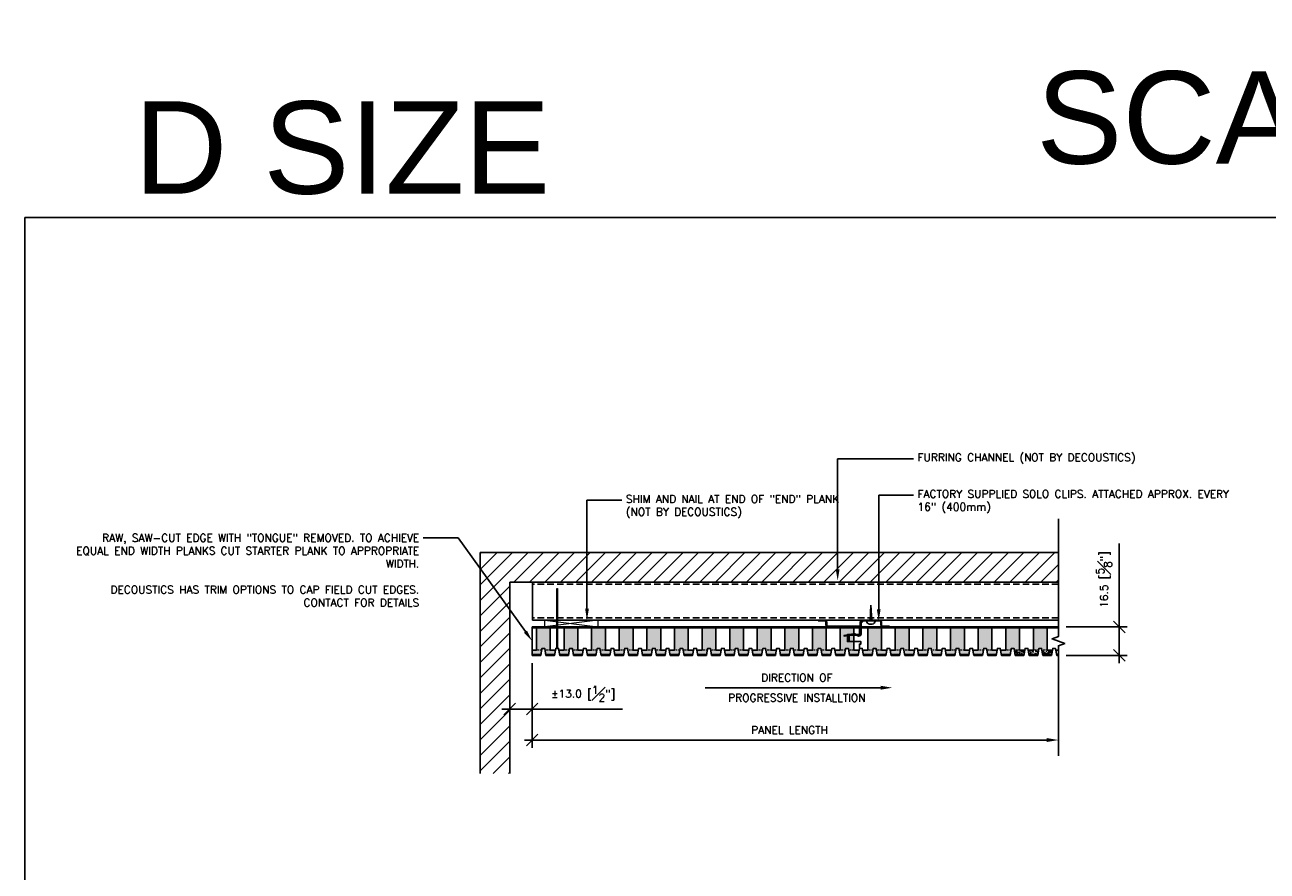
# Model space of a CAD drawing. Header units: millimetres. Extents: x 0 to 4899, y -1170 to 1888.
# Tile 4 of 11: x 279 to 999, y 791 to 1282. Entities that reach past the tile are written whole.
import ezdxf
from ezdxf import colors
from ezdxf.entities.mleader import LeaderData, LeaderLine
from ezdxf.math import Vec2, Vec3

# ---------------------------------------------------------------- set-up
doc = ezdxf.new("R2010")
doc.units = ezdxf.units.MM
doc.header["$LTSCALE"] = 15
doc.header["$MEASUREMENT"] = 0
doc.linetypes.add('HIDDEN', pattern=[0.375, 0.25, -0.125])
for name, color, linetype in [('1-ARCH', 1, 'Continuous'), ('1-DIM', 4, 'Continuous'), ('1-MOUNT', 155, 'Continuous'), ('1-PANEL', 6, 'Continuous'), ('1-TEXT', 2, 'Continuous')]:
    doc.layers.add(name, color=color, linetype=linetype)
doc.layers.add('1-VIEWPORT', color=3, linetype='Continuous', plot=False)
doc.styles.add('GEN NOTES', font='ARIALUNI.TTF')
doc.styles.add('TEXT', font='romans.shx')
doc.dimstyles.new('WDIM 1-2', dxfattribs={"dimscale": 2.25, "dimtxt": 2, "dimasz": 3, "dimexe": 2, "dimexo": 2, "dimgap": 1.6, "dimtad": 1, "dimdec": 1, "dimzin": 3, "dimdsep": 46, "dimtxsty": 'TEXT', "dimblk": 'OBLIQUE', "dimcen": 2, "dimdle": 2, "dimclrd": 256, "dimclre": 4, "dimclrt": 2, "dimazin": 0, "dimtfac": 1, "dimtdec": 1, "dimtmove": 0, "dimatfit": 3, "dimfxl": 0, "dimfrac": 2, "dimtolj": 1, "dimtzin": 0, "dimlwd": -1, "dimlwe": -1, "dimarcsym": 0})
pattern_1 = [(37.5, (-447.2035, -226.0522), (-0.0629934, 1.9268238), [0, -1.52, 0, -1.7, 0, -1.625]), (7.5, (-447.2035, -226.0522), (1.7697767, 2.822146), [0, -0.82, 0, -1.37, 0, -0.525]), (327.5, (-448.4335, -226.0522), (3.1141419, 0.005659), [0, -0.5, 0, -1.8, 0, -2.35]), (317.5, (-448.4335, -226.0522), (3.0061266, 0.8776756), [0, -0.25, 0, -1.18, 0, -1.35])]
pattern_2 = [(37.5, (-207.9966, 2041.5936), (-0.0629934, 1.9268238), [0, -1.52, 0, -1.7, 0, -1.625]), (7.5, (-207.9966, 2041.5936), (1.7697767, 2.822146), [0, -0.82, 0, -1.37, 0, -0.525]), (327.5, (-209.2266, 2041.5936), (3.1141419, 0.005659), [0, -0.5, 0, -1.8, 0, -2.35]), (317.5, (-209.2266, 2041.5936), (3.0061266, 0.8776756), [0, -0.25, 0, -1.18, 0, -1.35])]
pattern_3 = [(45, (-1823.948, 1346.7525), (-4.490128, 4.490128), [])]

# ---------------------------------------------------------------- blocks, each defined once
blk = doc.blocks.new('A$C6ED95324')
at = {"layer": '1-MOUNT'}
for p in [(-0.63, 0), (0.63, 0)]:
    blk.add_line(p, (0, -12.03), dxfattribs=at)
blk.add_lwpolyline([(-3.25, 0), (-3.25, 0.27, -0.414214), (-1.08, 2.44), (1.08, 2.44, -0.414214), (3.25, 0.27), (3.25, 0)], format="xyb", close=True, dxfattribs=at)
for points in [[(1.17, -0.79), (-1.22, -0.33)], [(1.09, -1.58), (-1.13, -1.15)], [(1.01, -2.37), (-1.05, -1.97)], [(0.93, -3.16), (-0.97, -2.79)], [(0.85, -3.94), (-0.88, -3.61)], [(0.77, -4.73), (-0.8, -4.43)], [(0.69, -5.52), (-0.71, -5.25)], [(0.61, -6.31), (-0.63, -6.07)], [(0.53, -7.1), (-0.55, -6.89)], [(0.45, -7.89), (-0.46, -7.71)], [(0.36, -8.68), (-0.38, -8.53)], [(0.28, -9.46), (-0.3, -9.35)], [(0.2, -10.25), (-0.21, -10.17)], [(0.12, -11.04), (-0.13, -10.99)], [(0.04, -11.83), (-0.04, -11.81)]]:
    blk.add_lwpolyline(points, dxfattribs=at)
blk = doc.blocks.new('A$C170524F9')
at = {"layer": '1-MOUNT'}
for p, q in [((15.02, 8.83), (15.08, 9.23)), ((20.54, 7.92), (15.02, 8.83)), ((15.08, 9.23), (20.76, 8.29)), ((19.03, 8.58), (18.96, 8.18)), ((21.25, 8.35), (23.1, 9.12)), ((23.27, 8.76), (21.37, 8.01)), ((24.5, 3.54), (24.5, 7.92)), ((24.9, 7.92), (24.9, 2.6)), ((0, 0), (0, 0.4)), ((0, 0.4), (3.7, 0.4)), ((3.7, 0), (0, 0)), ((4.6, 1.3), (4.6, 2.6)), ((5, 2.6), (5, 1.3)), ((5.9, 3.9), (23.6, 3.9)), ((23.6, 3.5), (5.9, 3.5)), ((7, 3.9), (7, 3.5)), ((10.98, 3.9), (10.98, 3.5)), ((24.5, 3.54), (24.5, 2.6)), ((24.5, 1.3), (24.5, 2.6)), ((24.5, 2.6), (24.5, 2.6)), ((24.5, 2.6), (24.5, 2.6)), ((24.9, 2.6), (24.9, 1.3)), ((26.27, 0.4), (24.9, 1.77)), ((25.8, 0.4), (35.5, 0.4)), ((35.5, 0), (25.8, 0)), ((28.82, 0.4), (28.82, 0)), ((32.62, 0.4), (32.62, 0)), ((36.4, 1.3), (36.4, 2.6)), ((36.8, 2.6), (36.8, 1.3)), ((37.7, 3.9), (41.4, 3.9)), ((41.4, 3.5), (37.7, 3.5)), ((41.4, 3.9), (41.4, 3.5))]:
    blk.add_line(p, q, dxfattribs=at)
for centre, radius, start, end in [((20.79, 9.45), 1.55, 260.66064, 291.66064), ((20.9, 9.18), 0.9, 260.66064, 292.66064), ((23.6, 7.92), 1.3, 0, 112.66064), ((23.6, 7.92), 0.9, 0, 111.66064), ((3.7, 1.3), 1.3, 270, 0), ((3.7, 1.3), 0.9, 270, 0), ((5.9, 2.6), 1.3, 90, 180), ((5.9, 2.6), 0.9, 90, 180), ((23.6, 2.6), 1.3, 0, 90), ((23.6, 2.6), 0.9, 0, 90), ((25.8, 1.3), 1.3, 180, 270), ((25.8, 1.3), 0.9, 180, 270), ((35.5, 1.3), 1.3, 270, 0), ((35.5, 1.3), 0.9, 270, 0), ((37.7, 2.6), 1.3, 90, 180), ((37.7, 2.6), 0.9, 90, 180)]:
    blk.add_arc(centre, radius, start, end, dxfattribs=at)
blk = doc.blocks.new('_OBLIQUE')
at = {"color": 0, "linetype": 'ByBlock'}
blk.add_line((-0.5, -0.5), (0.5, 0.5), dxfattribs=at)
blk = doc.blocks.new('*D94')
at = {"layer": '1-DIM', "color": 4, "transparency": 16777216}
blk.add_line((573.44, 911.73), (573.44, 862.68), dxfattribs=at)
at = {"layer": '1-DIM', "transparency": 16777216}
blk.add_line((568.94, 867.18), (871.73, 867.18), dxfattribs=at)
blk.add_solid([(871.73, 868.31), (871.73, 866.06), (878.48, 867.18)], dxfattribs=at)
at = {"layer": 'DEFPOINTS', "color": 0, "transparency": 16777216}
for p in [(573.44, 916.23), (878.48, 867.18), (878.48, 867.18)]:
    blk.add_point(p, dxfattribs=at)
at = {"layer": '1-DIM', "transparency": 16777216, "xscale": 6.75, "yscale": 6.75, "zscale": 6.75, "rotation": 180}
blk.add_blockref('_OBLIQUE', (573.44, 867.18), dxfattribs=at)
at = {"layer": '1-DIM', "color": 2, "transparency": 16777216, "insert": (722.58, 873.03), "char_height": 4.5, "attachment_point": 5, "style": 'TEXT', "bg_fill": 3, "box_fill_scale": 1.25, "bg_fill_color": 256, "bg_fill_true_color": 13158600, "bg_fill_transparency": 0}
blk.add_mtext('\\A1;PANEL LENGTH', dxfattribs=at)
blk = doc.blocks.new('*D95')
at = {"layer": '1-DIM', "color": 4, "transparency": 16777216}
for p, q in [((560.44, 912.23), (560.44, 880.65)), ((573.44, 911.73), (573.44, 880.65))]:
    blk.add_line(p, q, dxfattribs=at)
at = {"layer": '1-DIM', "transparency": 16777216}
for p, q in [((555.94, 885.15), (573.44, 885.15)), ((573.44, 885.15), (625.75, 885.15))]:
    blk.add_line(p, q, dxfattribs=at)
at = {"layer": 'DEFPOINTS', "color": 0, "transparency": 16777216}
for p in [(560.44, 916.73), (573.44, 916.23), (573.44, 885.15)]:
    blk.add_point(p, dxfattribs=at)
at = {"layer": '1-DIM', "transparency": 16777216, "xscale": 6.75, "yscale": 6.75, "zscale": 6.75, "rotation": 180}
blk.add_blockref('_OBLIQUE', (560.44, 885.15), dxfattribs=at)
at = {"layer": '1-DIM', "transparency": 16777216, "xscale": 6.75, "yscale": 6.75, "zscale": 6.75}
blk.add_blockref('_OBLIQUE', (573.44, 885.15), dxfattribs=at)
at = {"layer": '1-DIM', "color": 2, "transparency": 16777216, "insert": (602.97, 894), "char_height": 4.5, "attachment_point": 5, "style": 'TEXT', "bg_fill": 3, "box_fill_scale": 1.25, "bg_fill_color": 256, "bg_fill_true_color": 13158600, "bg_fill_transparency": 0}
blk.add_mtext('\\A1;%%P13.0 [{\\H1.000000x;\\S1#2;}"]', dxfattribs=at)
blk = doc.blocks.new('*D107')
at = {"layer": '1-DIM', "transparency": 16777216}
for p, q in [((913.75, 932.73), (913.75, 980.96)), ((913.75, 911.73), (913.75, 932.73))]:
    blk.add_line(p, q, dxfattribs=at)
at = {"layer": '1-DIM', "color": 4, "transparency": 16777216}
for p, q in [((882.98, 932.73), (918.25, 932.73)), ((882.98, 916.23), (918.25, 916.23))]:
    blk.add_line(p, q, dxfattribs=at)
at = {"layer": 'DEFPOINTS', "color": 0, "transparency": 16777216}
for p in [(878.48, 932.73), (913.75, 932.73), (878.48, 916.23)]:
    blk.add_point(p, dxfattribs=at)
at = {"layer": '1-DIM', "transparency": 16777216, "xscale": 6.75, "yscale": 6.75, "zscale": 6.75}
for p, rotation in [((913.75, 932.73), 90), ((913.75, 916.23), 270)]:
    blk.add_blockref('_OBLIQUE', p, dxfattribs=dict(at, rotation=rotation))
at = {"layer": '1-DIM', "color": 2, "transparency": 16777216, "insert": (904.9, 960.22), "char_height": 4.5, "attachment_point": 5, "rotation": 90, "style": 'TEXT', "bg_fill": 3, "box_fill_scale": 1.25, "bg_fill_color": 256, "bg_fill_true_color": 13158600, "bg_fill_transparency": 0}
blk.add_mtext('\\A1;16.5 [{\\H1.000000x;\\S5#8;}"]', dxfattribs=at)
blk = doc.blocks.new('*D110')
at = {"layer": '1-DIM', "transparency": 16777216}
blk.add_line((673.76, 897.49), (775.44, 897.49), dxfattribs=at)
blk.add_solid([(775.44, 898.61), (775.44, 896.36), (782.19, 897.49)], dxfattribs=at)
at = {"layer": 'DEFPOINTS', "color": 0, "transparency": 16777216}
for p in [(678.26, 897.49), (782.19, 897.49), (782.19, 897.49)]:
    blk.add_point(p, dxfattribs=at)
at = {"layer": '1-DIM', "color": 2, "transparency": 16777216, "char_height": 4.5, "attachment_point": 5, "style": 'TEXT', "bg_fill": 3, "box_fill_scale": 1.25, "bg_fill_color": 256, "bg_fill_true_color": 13158600, "bg_fill_transparency": 0}
for s, insert in [('\\A1;DIRECTION OF', (726.85, 903.34)), ('\\A1;PROGRESSIVE INSTALLTION', (726.85, 891.64))]:
    blk.add_mtext(s, dxfattribs=dict(at, insert=insert))
blk = doc.blocks.new('_None')

msp = doc.modelspace()

# ---------------------------------------------------------------- hatches: boundary and pattern name
at = {"layer": '1-PANEL', "lineweight": 9}
h = msp.add_hatch(dxfattribs=at)
h.set_pattern_fill('AR-SAND', color=8)
h.set_pattern_definition(pattern_1)
h.paths.add_polyline_path([(583.92, 932.23), (575.92, 932.23), (575.92, 919.23), (578.96, 919.23), (579.13, 920.23), (580.73, 920.23), (580.91, 919.23), (583.92, 919.23)])
h.paths.add_polyline_path([(578.96, 919.23), (575.92, 919.23), (573.44, 919.23), (573.44, 916.73), (578.52, 916.73)])
h.paths.add_polyline_path([(586.96, 919.23), (583.92, 919.23), (580.91, 919.23), (581.35, 916.73), (586.52, 916.73)])
h.paths.add_polyline_path([(594.96, 919.23), (591.92, 919.23), (588.91, 919.23), (589.35, 916.73), (594.52, 916.73)])
h.paths.add_polyline_path([(602.96, 919.23), (599.92, 919.23), (596.91, 919.23), (597.35, 916.73), (602.52, 916.73)])
h.paths.add_polyline_path([(610.96, 919.23), (607.92, 919.23), (604.91, 919.23), (605.35, 916.73), (610.52, 916.73)])
h.paths.add_polyline_path([(618.96, 919.23), (615.92, 919.23), (612.91, 919.23), (613.35, 916.73), (618.52, 916.73)])
h.paths.add_polyline_path([(626.96, 919.23), (623.92, 919.23), (620.91, 919.23), (621.35, 916.73), (626.52, 916.73)])
h.paths.add_polyline_path([(634.96, 919.23), (631.92, 919.23), (628.91, 919.23), (629.35, 916.73), (634.52, 916.73)])
h.paths.add_polyline_path([(642.96, 919.23), (639.92, 919.23), (636.91, 919.23), (637.35, 916.73), (642.52, 916.73)])
h.paths.add_polyline_path([(650.96, 919.23), (647.92, 919.23), (644.91, 919.23), (645.35, 916.73), (650.52, 916.73)])
h.paths.add_polyline_path([(658.96, 919.23), (655.92, 919.23), (652.91, 919.23), (653.35, 916.73), (658.52, 916.73)])
h.paths.add_polyline_path([(599.92, 932.23), (591.92, 932.23), (591.92, 919.23), (594.96, 919.23), (595.13, 920.23), (596.73, 920.23), (596.91, 919.23), (599.92, 919.23)])
h.paths.add_polyline_path([(615.92, 932.23), (607.92, 932.23), (607.92, 919.23), (610.96, 919.23), (611.13, 920.23), (612.73, 920.23), (612.91, 919.23), (615.92, 919.23)])
h.paths.add_polyline_path([(631.92, 932.23), (623.92, 932.23), (623.92, 919.23), (626.96, 919.23), (627.13, 920.23), (628.73, 920.23), (628.91, 919.23), (631.92, 919.23)])
h.paths.add_polyline_path([(647.92, 932.23), (639.92, 932.23), (639.92, 919.23), (642.96, 919.23), (643.13, 920.23), (644.73, 920.23), (644.91, 919.23), (647.92, 919.23)])
h.paths.add_polyline_path([(663.92, 932.23), (655.92, 932.23), (655.92, 919.23), (658.96, 919.23), (659.13, 920.23), (660.73, 920.23), (660.91, 919.23), (663.92, 919.23)])
h.paths.add_polyline_path([(679.92, 932.23), (671.92, 932.23), (671.92, 919.23), (674.96, 919.23), (675.13, 920.23), (676.73, 920.23), (676.91, 919.23), (679.92, 919.23)])
h.paths.add_polyline_path([(695.92, 932.23), (687.92, 932.23), (687.92, 919.23), (690.96, 919.23), (691.13, 920.23), (692.73, 920.23), (692.91, 919.23), (695.92, 919.23)])
h.paths.add_polyline_path([(711.92, 932.23), (703.92, 932.23), (703.92, 919.23), (706.96, 919.23), (707.13, 920.23), (708.73, 920.23), (708.91, 919.23), (711.92, 919.23)])
h.paths.add_polyline_path([(727.92, 932.23), (719.92, 932.23), (719.92, 919.23), (722.96, 919.23), (723.13, 920.23), (724.73, 920.23), (724.91, 919.23), (727.92, 919.23)])
h = msp.add_hatch(dxfattribs=at)
h.set_pattern_fill('AR-SAND', color=8)
h.set_pattern_definition(pattern_1)
h.paths.add_polyline_path([(743.92, 932.23), (735.92, 932.23), (735.92, 919.23), (738.96, 919.23), (739.13, 920.23), (740.73, 920.23), (740.91, 919.23), (743.92, 919.23)])
h.paths.add_polyline_path([(759.92, 924.23), (756.13, 924.23), (756.13, 927.71), (754.22, 927.4), (754.15, 927.8), (756.13, 928.13), (756.13, 928.23), (756.74, 928.23), (759.67, 928.71, -0.040163), (759.92, 928.73), (759.92, 932.23), (751.92, 932.23), (751.92, 919.23), (754.96, 919.23), (755.13, 920.23), (756.73, 920.23), (756.91, 919.23), (759.92, 919.23)])
h.paths.add_polyline_path([(762.96, 919.23), (759.92, 919.23), (756.91, 919.23), (757.35, 916.73), (762.52, 916.73)])
h.paths.add_polyline_path([(754.96, 919.23), (751.92, 919.23), (748.91, 919.23), (749.35, 916.73), (754.52, 916.73)])
h.paths.add_polyline_path([(746.96, 919.23), (743.92, 919.23), (740.91, 919.23), (741.35, 916.73), (746.52, 916.73)])
h.paths.add_polyline_path([(738.96, 919.23), (735.92, 919.23), (732.91, 919.23), (733.35, 916.73), (738.52, 916.73)])
h.paths.add_polyline_path([(730.96, 919.23), (727.92, 919.23), (724.91, 919.23), (725.35, 916.73), (730.52, 916.73)])
h.paths.add_polyline_path([(722.96, 919.23), (719.92, 919.23), (716.91, 919.23), (717.35, 916.73), (722.52, 916.73)])
h.paths.add_polyline_path([(714.96, 919.23), (711.92, 919.23), (708.91, 919.23), (709.35, 916.73), (714.52, 916.73)])
h.paths.add_polyline_path([(706.96, 919.23), (703.92, 919.23), (700.91, 919.23), (701.35, 916.73), (706.52, 916.73)])
h.paths.add_polyline_path([(698.96, 919.23), (695.92, 919.23), (692.91, 919.23), (693.35, 916.73), (698.52, 916.73)])
h.paths.add_polyline_path([(690.96, 919.23), (687.92, 919.23), (684.91, 919.23), (685.35, 916.73), (690.52, 916.73)])
h.paths.add_polyline_path([(682.96, 919.23), (679.92, 919.23), (676.91, 919.23), (677.35, 916.73), (682.52, 916.73)])
h.paths.add_polyline_path([(674.96, 919.23), (671.92, 919.23), (668.91, 919.23), (669.35, 916.73), (674.52, 916.73)])
h.paths.add_polyline_path([(666.96, 919.23), (663.92, 919.23), (660.91, 919.23), (661.35, 916.73), (666.52, 916.73)])
h = msp.add_hatch(dxfattribs=at)
h.set_pattern_fill('AR-SAND', color=8)
h.set_pattern_definition([(37.5, (-255.2035, -226.0522), (-0.0629934, 1.9268238), [0, -1.52, 0, -1.7, 0, -1.625]), (7.5, (-255.2035, -226.0522), (1.7697767, 2.822146), [0, -0.82, 0, -1.37, 0, -0.525]), (327.5, (-256.4335, -226.0522), (3.1141419, 0.005659), [0, -0.5, 0, -1.8, 0, -2.35]), (317.5, (-256.4335, -226.0522), (3.0061266, 0.8776756), [0, -0.25, 0, -1.18, 0, -1.35])])
h.paths.add_polyline_path([(775.92, 932.23), (767.92, 932.23), (767.92, 919.23), (770.96, 919.23), (771.13, 920.23), (772.73, 920.23), (772.91, 919.23), (775.92, 919.23)])
h.paths.add_polyline_path([(770.96, 919.23), (767.92, 919.23), (764.91, 919.23), (765.35, 916.73), (770.52, 916.73)])
h.paths.add_polyline_path([(778.96, 919.23), (775.92, 919.23), (772.91, 919.23), (773.35, 916.73), (778.52, 916.73)])
h.paths.add_polyline_path([(786.96, 919.23), (783.92, 919.23), (780.91, 919.23), (781.35, 916.73), (786.52, 916.73)])
h.paths.add_polyline_path([(794.96, 919.23), (791.92, 919.23), (788.91, 919.23), (789.35, 916.73), (794.52, 916.73)])
h.paths.add_polyline_path([(802.96, 919.23), (799.92, 919.23), (796.91, 919.23), (797.35, 916.73), (802.52, 916.73)])
h.paths.add_polyline_path([(810.96, 919.23), (807.92, 919.23), (804.91, 919.23), (805.35, 916.73), (810.52, 916.73)])
h.paths.add_polyline_path([(818.96, 919.23), (815.92, 919.23), (812.91, 919.23), (813.35, 916.73), (818.52, 916.73)])
h.paths.add_polyline_path([(826.96, 919.23), (823.92, 919.23), (820.91, 919.23), (821.35, 916.73), (826.52, 916.73)])
h.paths.add_polyline_path([(834.96, 919.23), (831.92, 919.23), (828.91, 919.23), (829.35, 916.73), (834.52, 916.73)])
h.paths.add_polyline_path([(842.96, 919.23), (839.92, 919.23), (836.91, 919.23), (837.35, 916.73), (842.52, 916.73)])
h.paths.add_polyline_path([(850.96, 919.23), (847.92, 919.23), (844.91, 919.23), (845.35, 916.73), (850.52, 916.73)])
h.paths.add_polyline_path([(791.92, 932.23), (783.92, 932.23), (783.92, 919.23), (786.96, 919.23), (787.13, 920.23), (788.73, 920.23), (788.91, 919.23), (791.92, 919.23)])
h.paths.add_polyline_path([(807.92, 932.23), (799.92, 932.23), (799.92, 919.23), (802.96, 919.23), (803.13, 920.23), (804.73, 920.23), (804.91, 919.23), (807.92, 919.23)])
h.paths.add_polyline_path([(759.92, 928.03), (757.63, 928.03), (757.13, 927.53), (757.13, 924.73), (757.63, 924.23), (759.92, 924.23)])
h.paths.add_polyline_path([(823.92, 932.23), (815.92, 932.23), (815.92, 919.23), (818.96, 919.23), (819.13, 920.23), (820.73, 920.23), (820.91, 919.23), (823.92, 919.23)])
h.paths.add_polyline_path([(839.92, 932.23), (831.92, 932.23), (831.92, 919.23), (834.96, 919.23), (835.13, 920.23), (836.73, 920.23), (836.91, 919.23), (839.92, 919.23)])
h.paths.add_polyline_path([(855.92, 932.23), (847.92, 932.23), (847.92, 919.23), (850.96, 919.23), (851.13, 920.23), (852.73, 920.23), (852.91, 919.23), (855.92, 919.23)])
h.paths.add_polyline_path([(871.92, 932.23), (863.92, 932.23), (863.92, 919.23), (866.96, 919.23), (867.13, 920.23), (868.73, 920.23), (868.91, 919.23), (871.92, 919.23)])
h = msp.add_hatch(dxfattribs=at)
h.set_pattern_fill('AR-SAND', color=8)
h.set_pattern_definition(pattern_2)
h.paths.add_polyline_path([(858.96, 919.23), (852.91, 919.23), (853.35, 916.73), (858.52, 916.73)])
h = msp.add_hatch(dxfattribs=at)
h.set_pattern_fill('AR-SAND', color=8)
h.set_pattern_definition(pattern_2)
h.paths.add_polyline_path([(866.52, 916.73), (866.96, 919.23), (863.92, 919.23), (860.91, 919.23), (861.35, 916.73)])
h = msp.add_hatch(dxfattribs=at)
h.set_pattern_fill('AR-SAND', color=8)
h.set_pattern_definition(pattern_2)
h.paths.add_polyline_path([(874.52, 916.73), (874.96, 919.23), (871.92, 919.23), (868.91, 919.23), (869.35, 916.73)])

# ---------------------------------------------------------------- linework, layer by layer
at = {"lineweight": 9}
for points in [[(587.82, 954.9), (588.06, 954.9), (588.06, 920.44), (587.82, 920.44)], [(587.72, 920.44), (588.15, 920.44), (588.15, 920.23), (587.72, 920.23)]]:
    msp.add_lwpolyline(points, close=True, dxfattribs=at)
at = {"layer": '1-ARCH'}
msp.add_line((543.26, 975.85), (543.26, 847.85), dxfattribs=at)
at = {"layer": '1-ARCH', "linetype": 'HIDDEN'}
for p, q in [((878.46, 957.48), (573.69, 957.48)), ((878.46, 938.05), (573.69, 938.05))]:
    msp.add_line(p, q, dxfattribs=at)
at = {"layer": '1-ARCH', "ltscale": 0.1}
msp.add_lwpolyline([(761.49, 958.67), (573.69, 958.67), (573.69, 936.63), (878.46, 936.63)], dxfattribs=at)
at = {"layer": '1-MOUNT', "lineweight": 5}
for p, q in [((580.74, 936.63), (611.51, 932.73)), ((611.51, 936.63), (580.74, 932.73))]:
    msp.add_line(p, q, dxfattribs=at)
at = {"layer": '1-MOUNT', "linetype": 'Continuous', "ltscale": 0.1}
for points in [[(757.16, 958.67), (732.73, 958.67)], [(878.46, 958.67), (760.31, 958.67)]]:
    msp.add_lwpolyline(points, dxfattribs=at)
at = {"layer": '1-MOUNT', "lineweight": 9}
msp.add_lwpolyline([(580.74, 936.63), (611.51, 936.63), (611.51, 932.73), (580.74, 932.73)], close=True, dxfattribs=at)
at = {"layer": '1-PANEL'}
for points in [[(763.13, 932.73), (763.13, 928.23), (756.13, 928.23), (756.13, 924.23), (763.93, 924.23), (763.93, 922.73), (763.13, 922.73), (763.13, 920.23), (762.43, 916.23), (757.44, 916.23), (756.73, 920.23), (755.13, 920.23), (754.43, 916.23), (749.44, 916.23), (748.73, 920.23), (747.13, 920.23), (746.43, 916.23), (741.44, 916.23), (740.73, 920.23), (739.13, 920.23), (738.43, 916.23), (733.44, 916.23), (732.73, 920.23), (731.13, 920.23), (730.43, 916.23), (725.44, 916.23), (724.73, 920.23), (723.13, 920.23), (722.43, 916.23), (717.44, 916.23), (716.73, 920.23), (715.13, 920.23), (714.43, 916.23), (709.44, 916.23), (708.73, 920.23), (707.13, 920.23), (706.43, 916.23), (701.44, 916.23), (700.73, 920.23), (699.13, 920.23), (698.43, 916.23), (693.44, 916.23), (692.73, 920.23), (691.13, 920.23), (690.43, 916.23), (685.44, 916.23), (684.73, 920.23), (683.13, 920.23), (682.43, 916.23), (677.44, 916.23), (676.73, 920.23), (675.13, 920.23), (674.43, 916.23), (669.44, 916.23), (668.73, 920.23), (667.13, 920.23), (666.43, 916.23), (661.44, 916.23), (660.73, 920.23), (659.13, 920.23), (658.43, 916.23), (653.44, 916.23), (652.73, 920.23), (651.13, 920.23), (650.43, 916.23), (645.44, 916.23), (644.73, 920.23), (643.13, 920.23), (642.43, 916.23), (637.44, 916.23), (636.73, 920.23), (635.13, 920.23), (634.43, 916.23), (629.44, 916.23), (628.73, 920.23), (627.13, 920.23), (626.43, 916.23), (621.44, 916.23), (620.73, 920.23), (619.13, 920.23), (618.43, 916.23), (613.44, 916.23), (612.73, 920.23), (611.13, 920.23), (610.43, 916.23), (605.44, 916.23), (604.73, 920.23), (603.13, 920.23), (602.43, 916.23), (597.44, 916.23), (596.73, 920.23), (595.13, 920.23), (594.43, 916.23), (589.44, 916.23), (588.73, 920.23), (587.13, 920.23), (586.43, 916.23), (581.44, 916.23), (580.73, 920.23), (579.13, 920.23), (578.43, 916.23), (573.44, 916.23), (573.44, 932.73), (763.13, 932.73)], [(575.92, 932.23), (575.92, 919.23), (573.44, 919.23)], [(573.44, 932.23), (763.13, 932.23)], [(591.92, 932.23), (591.92, 919.23), (588.91, 919.23), (588.73, 920.23), (587.13, 920.23), (586.96, 919.23), (583.92, 919.23), (583.92, 932.23)], [(607.92, 932.23), (607.92, 919.23), (604.91, 919.23), (604.73, 920.23), (603.13, 920.23), (602.96, 919.23), (599.92, 919.23), (599.92, 932.23)], [(623.92, 932.23), (623.92, 919.23), (620.91, 919.23), (620.73, 920.23), (619.13, 920.23), (618.96, 919.23), (615.92, 919.23), (615.92, 932.23)], [(639.92, 932.23), (639.92, 919.23), (636.91, 919.23), (636.73, 920.23), (635.13, 920.23), (634.96, 919.23), (631.92, 919.23), (631.92, 932.23)], [(655.92, 932.23), (655.92, 919.23), (652.91, 919.23), (652.73, 920.23), (651.13, 920.23), (650.96, 919.23), (647.92, 919.23), (647.92, 932.23)], [(671.92, 932.23), (671.92, 919.23), (668.91, 919.23), (668.73, 920.23), (667.13, 920.23), (666.96, 919.23), (663.92, 919.23), (663.92, 932.23)], [(687.92, 932.23), (687.92, 919.23), (684.91, 919.23), (684.73, 920.23), (683.13, 920.23), (682.96, 919.23), (679.92, 919.23), (679.92, 932.23)], [(703.92, 932.23), (703.92, 919.23), (700.91, 919.23), (700.73, 920.23), (699.13, 920.23), (698.96, 919.23), (695.92, 919.23), (695.92, 932.23)], [(719.92, 932.23), (719.92, 919.23), (716.91, 919.23), (716.73, 920.23), (715.13, 920.23), (714.96, 919.23), (711.92, 919.23), (711.92, 932.23)], [(735.92, 932.23), (735.92, 919.23), (732.91, 919.23), (732.73, 920.23), (731.13, 920.23), (730.96, 919.23), (727.92, 919.23), (727.92, 932.23)], [(751.92, 932.23), (751.92, 919.23), (748.91, 919.23), (748.73, 920.23), (747.13, 920.23), (746.96, 919.23), (743.92, 919.23), (743.92, 932.23)], [(878.48, 916.23), (877.44, 916.23), (876.73, 920.23), (875.13, 920.23), (874.43, 916.23), (869.44, 916.23), (868.73, 920.23), (867.13, 920.23), (866.43, 916.23), (861.44, 916.23), (860.73, 920.23), (859.13, 920.23), (858.43, 916.23), (853.44, 916.23), (852.73, 920.23), (851.13, 920.23), (850.43, 916.23), (845.44, 916.23), (844.73, 920.23), (843.13, 920.23), (842.43, 916.23), (837.44, 916.23), (836.73, 920.23), (835.13, 920.23), (834.43, 916.23), (829.44, 916.23), (828.73, 920.23), (827.13, 920.23), (826.43, 916.23), (821.44, 916.23), (820.73, 920.23), (819.13, 920.23), (818.43, 916.23), (813.44, 916.23), (812.73, 920.23), (811.13, 920.23), (810.43, 916.23), (805.44, 916.23), (804.73, 920.23), (803.13, 920.23), (802.43, 916.23), (797.44, 916.23), (796.73, 920.23), (795.13, 920.23), (794.43, 916.23), (789.44, 916.23), (788.73, 920.23), (787.13, 920.23), (786.43, 916.23), (781.44, 916.23), (780.73, 920.23), (779.13, 920.23), (778.43, 916.23), (773.44, 916.23), (772.73, 920.23), (771.13, 920.23), (770.43, 916.23), (765.44, 916.23), (764.73, 920.23), (763.13, 920.23), (763.13, 922.73), (763.93, 922.73), (763.93, 924.23), (757.63, 924.23), (757.13, 924.73), (757.13, 927.53), (757.63, 928.03), (763.93, 928.03), (763.93, 932.73), (878.48, 932.73)], [(759.92, 928.23), (759.92, 932.23)], [(767.92, 932.23), (767.92, 919.23), (764.91, 919.23), (764.73, 920.23), (763.13, 920.23)], [(763.93, 932.23), (878.48, 932.23)], [(783.92, 932.23), (783.92, 919.23), (780.91, 919.23), (780.73, 920.23), (779.13, 920.23), (778.96, 919.23), (775.92, 919.23), (775.92, 932.23)], [(799.92, 932.23), (799.92, 919.23), (796.91, 919.23), (796.73, 920.23), (795.13, 920.23), (794.96, 919.23), (791.92, 919.23), (791.92, 932.23)], [(815.92, 932.23), (815.92, 919.23), (812.91, 919.23), (812.73, 920.23), (811.13, 920.23), (810.96, 919.23), (807.92, 919.23), (807.92, 932.23)], [(831.92, 932.23), (831.92, 919.23), (828.91, 919.23), (828.73, 920.23), (827.13, 920.23), (826.96, 919.23), (823.92, 919.23), (823.92, 932.23)], [(847.92, 932.23), (847.92, 919.23), (844.91, 919.23), (844.73, 920.23), (843.13, 920.23), (842.96, 919.23), (839.92, 919.23), (839.92, 932.23)], [(863.92, 932.23), (863.92, 919.23), (860.91, 919.23), (860.73, 920.23), (859.13, 920.23), (858.96, 919.23), (855.92, 919.23), (855.92, 932.23)], [(878.48, 919.23), (876.91, 919.23), (876.73, 920.23), (875.13, 920.23), (874.96, 919.23), (871.92, 919.23), (871.92, 932.23)], [(759.92, 924.23), (759.92, 928.03)], [(763.13, 920.23), (762.96, 919.23), (759.92, 919.23), (759.92, 924.23)], [(578.52, 916.73), (573.44, 916.73)], [(586.52, 916.73), (581.35, 916.73)], [(594.52, 916.73), (589.35, 916.73)], [(602.52, 916.73), (597.35, 916.73)], [(610.52, 916.73), (605.35, 916.73)], [(618.52, 916.73), (613.35, 916.73)], [(626.52, 916.73), (621.35, 916.73)], [(634.52, 916.73), (629.35, 916.73)], [(642.52, 916.73), (637.35, 916.73)], [(650.52, 916.73), (645.35, 916.73)], [(658.52, 916.73), (653.35, 916.73)], [(666.52, 916.73), (661.35, 916.73)], [(674.52, 916.73), (669.35, 916.73)], [(682.52, 916.73), (677.35, 916.73)], [(690.52, 916.73), (685.35, 916.73)], [(698.52, 916.73), (693.35, 916.73)], [(706.52, 916.73), (701.35, 916.73)], [(714.52, 916.73), (709.35, 916.73)], [(722.52, 916.73), (717.35, 916.73)], [(730.52, 916.73), (725.35, 916.73)], [(738.52, 916.73), (733.35, 916.73)], [(746.52, 916.73), (741.35, 916.73)], [(754.52, 916.73), (749.35, 916.73)], [(762.52, 916.73), (757.35, 916.73)], [(770.52, 916.73), (765.35, 916.73)], [(778.52, 916.73), (773.35, 916.73)], [(786.52, 916.73), (781.35, 916.73)], [(794.52, 916.73), (789.35, 916.73)], [(802.52, 916.73), (797.35, 916.73)], [(810.52, 916.73), (805.35, 916.73)], [(818.52, 916.73), (813.35, 916.73)], [(826.52, 916.73), (821.35, 916.73)], [(834.52, 916.73), (829.35, 916.73)], [(842.52, 916.73), (837.35, 916.73)], [(850.52, 916.73), (845.35, 916.73)], [(858.52, 916.73), (853.35, 916.73)], [(866.52, 916.73), (861.35, 916.73)], [(874.52, 916.73), (869.35, 916.73)], [(878.48, 916.73), (877.35, 916.73)]]:
    msp.add_lwpolyline(points, dxfattribs=at)
at = {"layer": '1-PANEL', "linetype": 'HIDDEN', "lineweight": 9, "ltscale": 0.25}
for points in [[(583.92, 932.23), (583.92, 919.23), (580.91, 919.23), (580.73, 920.23), (579.13, 920.23), (578.96, 919.23), (575.92, 919.23), (575.92, 932.23)], [(599.92, 932.23), (599.92, 919.23), (596.91, 919.23), (596.73, 920.23), (595.13, 920.23), (594.96, 919.23), (591.92, 919.23), (591.92, 932.23)], [(615.92, 932.23), (615.92, 919.23), (612.91, 919.23), (612.73, 920.23), (611.13, 920.23), (610.96, 919.23), (607.92, 919.23), (607.92, 932.23)], [(631.92, 932.23), (631.92, 919.23), (628.91, 919.23), (628.73, 920.23), (627.13, 920.23), (626.96, 919.23), (623.92, 919.23), (623.92, 932.23)], [(647.92, 932.23), (647.92, 919.23), (644.91, 919.23), (644.73, 920.23), (643.13, 920.23), (642.96, 919.23), (639.92, 919.23), (639.92, 932.23)], [(663.92, 932.23), (663.92, 919.23), (660.91, 919.23), (660.73, 920.23), (659.13, 920.23), (658.96, 919.23), (655.92, 919.23), (655.92, 932.23)], [(679.92, 932.23), (679.92, 919.23), (676.91, 919.23), (676.73, 920.23), (675.13, 920.23), (674.96, 919.23), (671.92, 919.23), (671.92, 932.23)], [(695.92, 932.23), (695.92, 919.23), (692.91, 919.23), (692.73, 920.23), (691.13, 920.23), (690.96, 919.23), (687.92, 919.23), (687.92, 932.23)], [(711.92, 932.23), (711.92, 919.23), (708.91, 919.23), (708.73, 920.23), (707.13, 920.23), (706.96, 919.23), (703.92, 919.23), (703.92, 932.23)], [(727.92, 932.23), (727.92, 919.23), (724.91, 919.23), (724.73, 920.23), (723.13, 920.23), (722.96, 919.23), (719.92, 919.23), (719.92, 932.23)], [(743.92, 932.23), (743.92, 919.23), (740.91, 919.23), (740.73, 920.23), (739.13, 920.23), (738.96, 919.23), (735.92, 919.23), (735.92, 932.23)], [(759.92, 924.23), (759.92, 919.23), (756.91, 919.23), (756.73, 920.23), (755.13, 920.23), (754.96, 919.23), (751.92, 919.23), (751.92, 932.23)], [(759.92, 932.23), (759.92, 928.23)], [(775.92, 932.23), (775.92, 919.23), (772.91, 919.23), (772.73, 920.23), (771.13, 920.23), (770.96, 919.23), (767.92, 919.23), (767.92, 932.23)], [(791.92, 932.23), (791.92, 919.23), (788.91, 919.23), (788.73, 920.23), (787.13, 920.23), (786.96, 919.23), (783.92, 919.23), (783.92, 932.23)], [(807.92, 932.23), (807.92, 919.23), (804.91, 919.23), (804.73, 920.23), (803.13, 920.23), (802.96, 919.23), (799.92, 919.23), (799.92, 932.23)], [(823.92, 932.23), (823.92, 919.23), (820.91, 919.23), (820.73, 920.23), (819.13, 920.23), (818.96, 919.23), (815.92, 919.23), (815.92, 932.23)], [(839.92, 932.23), (839.92, 919.23), (836.91, 919.23), (836.73, 920.23), (835.13, 920.23), (834.96, 919.23), (831.92, 919.23), (831.92, 932.23)], [(855.92, 932.23), (855.92, 919.23), (852.91, 919.23), (852.73, 920.23), (851.13, 920.23), (850.96, 919.23), (847.92, 919.23), (847.92, 932.23)], [(871.92, 932.23), (871.92, 919.23), (868.91, 919.23), (868.73, 920.23), (867.13, 920.23), (866.96, 919.23), (863.92, 919.23), (863.92, 932.23)]]:
    msp.add_lwpolyline(points, dxfattribs=at)
at = {"layer": '1-VIEWPORT'}
msp.add_lwpolyline([(279.4, 1170), (1779.37, 1170), (1779.37, 0), (279.4, 0)], close=True, dxfattribs=at)

# ---------------------------------------------------------------- block references
at = {"layer": '1-MOUNT', "xscale": 0.75, "yscale": 0.75, "zscale": 0.75, "rotation": 180}
msp.add_blockref('A$C6ED95324', (769.78, 936.23), dxfattribs=at)
at = {"layer": '1-MOUNT', "xscale": -1, "rotation": 180}
msp.add_blockref('A$C170524F9', (739.13, 936.63), dxfattribs=at)

# ---------------------------------------------------------------- texts
at = {"layer": '1-TEXT', "char_height": 53.5781, "style": 'GEN NOTES'}
for s, insert, width, attachment_point in [('\\pi51.345;D SIZE ', (291.44, 1210.15), 333.9231, 4), ('SCALE: 1 : 2', (1081.9, 1227.55), 599.9619, 5)]:
    msp.add_mtext(s, dxfattribs=dict(at, insert=insert, width=width, attachment_point=attachment_point))

# ---------------------------------------------------------------- leaders
at = {"layer": '1-TEXT'}
ml = msp.add_multileader_mtext('Standard', dxfattribs=at)
ml.set_content('FURRING CHANNEL (NOT BY DECOUSTICS)', color=256, style='TEXT')
ml.set_leader_properties(color=4, linetype='ByLayer', lineweight=-1)
ml.build(insert=Vec2(0, 0))
ml.multileader.update_dxf_attribs({"dogleg_length": 0.36, "arrow_head_size": 6.75, "scale": 2.25})
ctx = ml.context
ctx.base_point, ctx.scale, ctx.char_height, ctx.arrow_head_size, ctx.landing_gap_size, ctx.plane_origin = Vec3(794.54, 1030.19), 2.25, 4.5, 6.75, 2.25, Vec3(832.58, 1028.8)
notes = []
notes.append((ctx, [(1, (1, 1, 0), (750.5, 1030.19), (1, 0), 44.04, [(0, [(750.5, 959.42)], 0, [])])]))
ctx.mtext.insert, ctx.mtext.width, ctx.mtext.flow_direction = Vec3(796.79, 1033.19), 75.9635, 5
ml = msp.add_multileader_mtext('Standard', dxfattribs=at)
ml.set_content('SHIM AND NAIL AT END OF "END" PLANK\\P(NOT BY DECOUSTICS)', color=256, style='TEXT')
ml.set_leader_properties(color=4, linetype='ByLayer', lineweight=-1)
ml.build(insert=Vec2(0, 0))
ml.multileader.update_dxf_attribs({"dogleg_length": 0.36, "arrow_head_size": 6.75, "scale": 2.25})
ctx = ml.context
ctx.base_point, ctx.scale, ctx.char_height, ctx.arrow_head_size, ctx.landing_gap_size, ctx.plane_origin = Vec3(625.44, 1006.15), 2.25, 4.5, 6.75, 2.25, Vec3(662.99, 1052.84)
notes.append((ctx, [(1, (1, 1, 0), (605.21, 1006.15), (1, 0), 20.24, [(0, [(605.21, 936.63)], 0, [])])]))
ctx.mtext.insert, ctx.mtext.width, ctx.mtext.flow_direction = Vec3(627.69, 1009.15), 91.5892, 5
ml = msp.add_multileader_mtext('Standard', dxfattribs=at)
ml.set_content('FACTORY SUPPLIED SOLO CLIPS. ATTACHED APPROX. EVERY 16" (400mm)', color=256, style='TEXT')
ml.set_leader_properties(color=4, linetype='ByLayer', lineweight=-1)
ml.build(insert=Vec2(0, 0))
ml.multileader.update_dxf_attribs({"dogleg_length": 0.36, "arrow_head_size": 6.75, "scale": 2.25})
ctx = ml.context
ctx.base_point, ctx.scale, ctx.char_height, ctx.arrow_head_size, ctx.landing_gap_size, ctx.plane_origin = Vec3(794.54, 1009.05), 2.25, 4.5, 6.75, 2.25, Vec3(832.08, 1001.53)
notes.append((ctx, [(1, (1, 1, 0), (774.3, 1009.05), (1, 0), 20.24, [(0, [(774.3, 936.23)], 0, [])])]))
ctx.mtext.insert, ctx.mtext.width, ctx.mtext.flow_direction = Vec3(796.79, 1012.05), 91.5892, 5
ml = msp.add_multileader_mtext('Standard', dxfattribs=at)
ml.set_content('RAW, SAW-CUT EDGE WITH "TONGUE" REMOVED. TO ACHIEVE EQUAL END WIDTH PLANKS CUT STARTER PLANK TO APPROPRIATE WIDTH.\\P\\PDECOUSTICS HAS TRIM OPTIONS TO CAP FIELD CUT EDGES. CONTACT FOR DETAILS', color=256, style='TEXT')
ml.set_leader_properties(color=4, linetype='ByLayer', lineweight=-1)
ml.build(insert=Vec2(0, 0))
ml.multileader.update_dxf_attribs({"dogleg_length": 0.36, "arrow_head_size": 6.75, "scale": 2.25})
ctx = ml.context
ctx.base_point, ctx.scale, ctx.char_height, ctx.arrow_head_size, ctx.landing_gap_size, ctx.plane_origin = Vec3(409.14, 984.33), 2.25, 4.5, 6.75, 2.25, Vec3(456.45, 999.64)
ctx.text_align_type = 2
notes.append((ctx, [(1, (1, 1, 0), (530.52, 984.33), (-1, 0), 20.24, [(0, [(573.44, 924.48)], 0, [])])]))
ctx.mtext.insert, ctx.mtext.width, ctx.mtext.alignment, ctx.mtext.flow_direction = Vec3(508.03, 986.58), 97.3749, 3, 5
for ctx, leaders in notes:
    for number, flags, end, landing, length, lines in leaders:
        leader = LeaderData()
        leader.index, (leader.has_last_leader_line, leader.has_dogleg_vector, leader.attachment_direction) = number, flags
        leader.last_leader_point, leader.dogleg_vector, leader.dogleg_length = Vec3(end), Vec3(landing), length
        for number, points, colour, breaks in lines:
            line = LeaderLine()
            line.index, line.vertices, line.color, line.breaks = number, Vec3.list(points), colors.encode_raw_color(colour), breaks
            leader.lines.append(line)
        ctx.leaders.append(leader)

# ---------------------------------------------------------------- next in the draw order: dimensions: what is measured, and where the dimension line sits
at = {"layer": '1-DIM'}
dim = msp.add_linear_dim(base=(878.48, 867.18), p1=(573.44, 916.23), p2=(878.48, 867.18), text='PANEL LENGTH', dimstyle='WDIM 1-2', override={"dimblk1": 'OBLIQUE', "dimsah": 1}, dxfattribs=at)
dim.commit()
dim.dimension.update_dxf_attribs({"geometry": '*D94', "text_midpoint": (722.58, 873.03)})

# ---------------------------------------------------------------- next in the draw order: linework, layer by layer
msp.add_lwpolyline([(878.48, 995.31), (878.48, 927.15), (874.8, 925.81), (882.16, 923.14), (878.48, 921.8), (878.48, 858.08)], dxfattribs=at)

# ---------------------------------------------------------------- next in the draw order: dimensions: what is measured, and where the dimension line sits
dim = msp.add_linear_dim(base=(573.44, 885.15), p1=(560.44, 916.73), p2=(573.44, 916.23), text='%%P<>', dimstyle='WDIM 1-2', dxfattribs=at)
dim.commit()
dim.dimension.update_dxf_attribs({"geometry": '*D95', "text_midpoint": (602.97, 894)})
dim = msp.add_linear_dim(base=(782.19, 897.49), p1=(678.26, 897.49), p2=(782.19, 897.49), text='DIRECTION OF\\XPROGRESSIVE INSTALLTION', dimstyle='WDIM 1-2', override={"dimblk1": 'None', "dimsah": 1}, dxfattribs=at)
dim.commit()
dim.dimension.update_dxf_attribs({"geometry": '*D110', "text_midpoint": (726.85, 897.49)})

# ---------------------------------------------------------------- next in the draw order: hatches: boundary and pattern name
at = {"layer": '1-ARCH'}
h = msp.add_hatch(dxfattribs=at)
h.set_pattern_fill('ANSI31', color=8, scale=50.8, style=0)
h.set_pattern_definition(pattern_3)
h.paths.add_polyline_path([(560.44, 847.85), (560.44, 958.67), (543.26, 958.67), (543.26, 847.85)])

# ---------------------------------------------------------------- next in the draw order: linework, layer by layer
msp.add_line((560.44, 958.67), (560.44, 847.85), dxfattribs=at)

# ---------------------------------------------------------------- next in the draw order: dimensions: what is measured, and where the dimension line sits
at = {"layer": '1-DIM'}
dim = msp.add_linear_dim(base=(913.75, 932.73), p1=(878.48, 916.23), p2=(878.48, 932.73), angle=270, dimstyle='WDIM 1-2', dxfattribs=at)
dim.commit()
dim.dimension.update_dxf_attribs({"geometry": '*D107', "text_midpoint": (904.9, 960.22)})

# ---------------------------------------------------------------- next in the draw order: hatches: boundary and pattern name
at = {"layer": '1-ARCH'}
h = msp.add_hatch(dxfattribs=at)
h.set_pattern_fill('ANSI31', color=8, scale=50.8, style=0)
h.set_pattern_definition(pattern_3)
h.paths.add_polyline_path([(878.48, 958.67), (878.48, 975.85), (543.26, 975.85), (543.26, 958.67)])

# ---------------------------------------------------------------- next in the draw order: linework, layer by layer
for p, q in [((878.48, 975.85), (543.26, 975.85)), ((878.48, 958.67), (560.44, 958.67))]:
    msp.add_line(p, q, dxfattribs=at)

doc.saveas('drawing.dxf')
